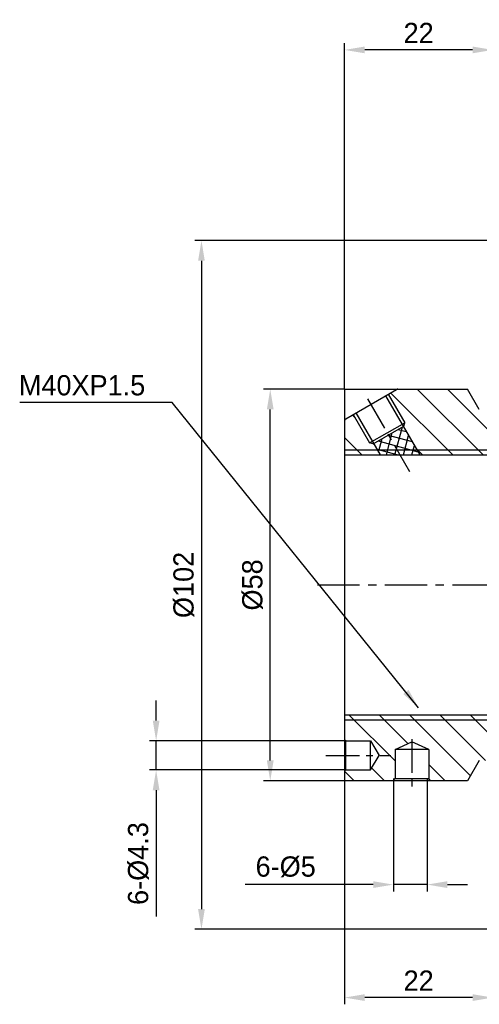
# Model space of a CAD drawing. Header units: millimetres. Extents: x -29 to 5648, y -387 to 3949.
# Tile 3 of 8: x 195 to 263, y 138 to 284. Entities that reach past the tile are written whole.
import ezdxf

# ---------------------------------------------------------------- set-up
doc = ezdxf.new("R2010")
doc.units = ezdxf.units.MM
doc.linetypes.add('CENTER', pattern=[2, 1.25, -0.25, 0.25, -0.25])
doc.layers.get('0').update_dxf_attribs({"linetype": 'CONTINUOUS'})
doc.layers.get('Defpoints').update_dxf_attribs({"linetype": 'CONTINUOUS'})
doc.layers.add('center', color=1, linetype='CENTER')
doc.layers.add('OUTLINE', color=7, linetype='CONTINUOUS')
doc.dimstyles.new('3', dxfattribs={"dimtxt": 3, "dimasz": 3, "dimexe": 1, "dimexo": 0, "dimgap": 1, "dimtad": 1, "dimdec": 3, "dimzin": 11, "dimdsep": 46, "dimtxsty": 'Standard', "dimcen": 0, "dimclrd": 5, "dimclre": 5, "dimclrt": 3, "dimadec": 0, "dimazin": 0, "dimtfac": 0.6, "dimtdec": 3, "dimtmove": 0, "dimatfit": 3, "dimfxl": 1.25, "dimtolj": 1, "dimtzin": 11, "dimarcsym": 0})

# ---------------------------------------------------------------- blocks, each defined once
blk = doc.blocks.new('*D4102')
at = {"color": 5, "lineweight": -2, "ltscale": 5}
for p, q in [((243.45, 229.58), (243.45, 280.81)), ((265.45, 251.58), (265.45, 280.81)), ((262.45, 279.81), (246.45, 279.81))]:
    blk.add_line(p, q, dxfattribs=at)
at = {"color": 5}
for points in [[(246.45, 280.31), (246.45, 279.31), (243.45, 279.81)], [(262.45, 279.31), (262.45, 280.31), (265.45, 279.81)]]:
    blk.add_solid(points, dxfattribs=at)
at = {"layer": 'Defpoints', "color": 0}
for p in [(243.45, 279.81), (265.45, 251.58), (243.45, 229.58)]:
    blk.add_point(p, dxfattribs=at)
at = {"color": 3, "ltscale": 5, "insert": (254.45, 282.32), "char_height": 3, "attachment_point": 5}
blk.add_mtext('\\A1;22', dxfattribs=at)
blk = doc.blocks.new('*D4105')
at = {"color": 5, "lineweight": -2, "ltscale": 5}
for p, q in [((243.45, 171.58), (243.45, 138.47)), ((265.45, 149.58), (265.45, 138.47)), ((262.45, 139.47), (246.45, 139.47))]:
    blk.add_line(p, q, dxfattribs=at)
at = {"color": 5}
for points in [[(246.45, 139.97), (246.45, 138.97), (243.45, 139.47)], [(262.45, 138.97), (262.45, 139.97), (265.45, 139.47)]]:
    blk.add_solid(points, dxfattribs=at)
at = {"layer": 'Defpoints', "color": 0}
for p in [(243.45, 171.58), (265.45, 149.58), (243.45, 139.47)]:
    blk.add_point(p, dxfattribs=at)
at = {"color": 3, "ltscale": 5, "insert": (254.45, 141.98), "char_height": 3, "attachment_point": 5}
blk.add_mtext('\\A1;22', dxfattribs=at)
blk = doc.blocks.new('*D4106')
at = {"color": 5, "lineweight": -2, "ltscale": 5}
for p, q in [((243.45, 229.58), (231.45, 229.58)), ((232.45, 174.58), (232.45, 226.58)), ((243.45, 171.58), (231.45, 171.58))]:
    blk.add_line(p, q, dxfattribs=at)
at = {"color": 5}
for points in [[(232.95, 226.58), (231.95, 226.58), (232.45, 229.58)], [(231.95, 174.58), (232.95, 174.58), (232.45, 171.58)]]:
    blk.add_solid(points, dxfattribs=at)
at = {"layer": 'Defpoints', "color": 0}
for p in [(232.45, 229.58), (243.45, 229.58), (243.45, 171.58)]:
    blk.add_point(p, dxfattribs=at)
at = {"color": 3, "ltscale": 5, "insert": (229.84, 200.58), "char_height": 3, "attachment_point": 5, "rotation": 90}
blk.add_mtext('\\A1;%%C58', dxfattribs=at)
blk = doc.blocks.new('*D4107')
at = {"color": 5, "lineweight": -2, "ltscale": 5}
for p, q in [((265.45, 251.58), (221.25, 251.58)), ((222.25, 248.58), (222.25, 152.58)), ((265.45, 149.58), (221.25, 149.58))]:
    blk.add_line(p, q, dxfattribs=at)
at = {"color": 5}
for points in [[(222.75, 248.58), (221.75, 248.58), (222.25, 251.58)], [(221.75, 152.58), (222.75, 152.58), (222.25, 149.58)]]:
    blk.add_solid(points, dxfattribs=at)
at = {"layer": 'Defpoints', "color": 0}
for p in [(265.45, 251.58), (222.25, 149.58), (265.45, 149.58)]:
    blk.add_point(p, dxfattribs=at)
at = {"color": 3, "ltscale": 5, "insert": (219.64, 200.58), "char_height": 3, "attachment_point": 5, "rotation": 90}
blk.add_mtext('\\A1;%%C102', dxfattribs=at)
blk = doc.blocks.new('*D4113')
at = {"layer": 'Defpoints', "color": 0}
for p in [(250.71, 171.92), (255.71, 171.92), (250.71, 156.2)]:
    blk.add_point(p, dxfattribs=at)
at = {"layer": 'OUTLINE', "color": 5, "lineweight": -2, "ltscale": 5}
for p, q in [((250.71, 171.92), (250.71, 155.2)), ((255.71, 171.92), (255.71, 155.2)), ((247.71, 156.2), (228.74, 156.2)), ((255.71, 156.2), (250.71, 156.2)), ((258.71, 156.2), (261.71, 156.2))]:
    blk.add_line(p, q, dxfattribs=at)
at = {"layer": 'OUTLINE', "color": 5}
for points in [[(247.71, 155.7), (247.71, 156.7), (250.71, 156.2)], [(258.71, 156.7), (258.71, 155.7), (255.71, 156.2)]]:
    blk.add_solid(points, dxfattribs=at)
at = {"layer": 'OUTLINE', "color": 3, "ltscale": 5, "insert": (234.74, 158.82), "char_height": 3, "attachment_point": 5}
blk.add_mtext('\\A1;6-%%c5', dxfattribs=at)
blk = doc.blocks.new('*D4114')
at = {"layer": 'Defpoints', "color": 0}
for p in [(215.53, 177.48), (243.45, 177.48), (243.45, 173.18)]:
    blk.add_point(p, dxfattribs=at)
at = {"layer": 'OUTLINE', "color": 5, "lineweight": -2, "ltscale": 5}
for p, q in [((215.53, 180.48), (215.53, 183.48)), ((243.45, 177.48), (214.53, 177.48)), ((215.53, 173.18), (215.53, 177.48)), ((243.45, 173.18), (214.53, 173.18)), ((215.53, 170.18), (215.53, 151.46))]:
    blk.add_line(p, q, dxfattribs=at)
at = {"layer": 'OUTLINE', "color": 5}
for points in [[(215.03, 180.48), (216.03, 180.48), (215.53, 177.48)], [(216.03, 170.18), (215.03, 170.18), (215.53, 173.18)]]:
    blk.add_solid(points, dxfattribs=at)
at = {"layer": 'OUTLINE', "color": 3, "ltscale": 5, "insert": (212.91, 159.32), "char_height": 3, "attachment_point": 5, "rotation": 90}
blk.add_mtext('\\A1;6-%%c4.3', dxfattribs=at)

msp = doc.modelspace()

# ---------------------------------------------------------------- hatches: boundary and pattern name
at = {"layer": 'OUTLINE', "ltscale": 5}
h = msp.add_hatch(dxfattribs=at)
h.set_pattern_fill('ANSI31', color=5, angle=90, style=0)
h.set_pattern_definition([(135, (-2793.8662, -758.939), (-2.245064, -2.245064), [])])
h.paths.add_polyline_path([(265.4457, 226.5813), (263.4457, 226.5813), (261.7137, 229.5813), (251.3404, 229.5813, 0.1316525), (251.1529, 229.5311), (249.9409, 228.8313), (252.3784, 224.6094), (252.2137, 223.9947), (254.1844, 220.5813), (265.4457, 220.5813)])
h.paths.add_polyline_path([(244.7448, 225.8313), (243.6332, 225.1896, 0.26794919), (243.4457, 224.8648), (243.4457, 220.5813), (248.2955, 220.5813), (247.7595, 221.5097), (247.6945, 221.4722), (247.1823, 221.6094)])
h.paths.add_polyline_path([(265.4457, 180.5813), (243.4457, 180.5813), (243.4457, 177.6711), (243.6784, 177.4813), (247.3031, 177.4813), (248.5906, 175.3313), (247.3031, 173.1813), (243.6784, 173.1813), (243.4457, 172.9915), (243.4457, 171.5813), (250.6677, 171.5813), (250.9457, 171.9177), (250.9457, 176.1926), (253.4457, 177.3234), (255.9457, 176.1926), (255.9457, 171.9177), (256.2237, 171.5813), (261.7137, 171.5813), (263.4457, 174.5813), (265.4457, 174.5813)])
h.paths.add_polyline_path([(265.4457, 181.3313), (243.4457, 181.3313), (243.4457, 180.5813), (265.4457, 180.5813)])
h.paths.add_polyline_path([(265.4457, 220.5813), (254.1844, 220.5813), (254.6175, 219.8313), (265.4457, 219.8313)])
h.paths.add_polyline_path([(248.2955, 220.5813), (243.4457, 220.5813), (243.4457, 219.8313), (248.7285, 219.8313)])
at = {"layer": 'OUTLINE'}
h = msp.add_hatch(dxfattribs=at)
h.set_pattern_fill('ANSI37', color=5, scale=9.75, angle=30, style=0)
h.set_pattern_definition([(75, (105.7422, 40.5853), (-1.177222, 0.315436), []), (165, (105.7422, 40.5853), (-0.315436, -1.177222), [])])
h.paths.add_polyline_path([(248.7285, 219.8313), (251.673, 219.8313), (249.9678, 222.7847), (247.7595, 221.5097)])
h.paths.add_polyline_path([(251.673, 219.8313), (254.6175, 219.8313), (252.1762, 224.0597), (249.9678, 222.7847)])

# ---------------------------------------------------------------- linework, layer by layer
at = {"layer": 'center', "ltscale": 4}
for p, q in [((246.8797, 228.1335), (253.0995, 217.3605)), ((253.4457, 177.7453), (253.4457, 170.3671)), ((240.6734, 175.3313), (250.3117, 175.3313))]:
    msp.add_line(p, q, dxfattribs=at)
at = {"layer": 'center', "ltscale": 5}
msp.add_line((239.4457, 200.5813), (376.4457, 200.5813), dxfattribs=at)
at = {"layer": 'OUTLINE'}
for p, q in [((243.4457, 229.5813), (243.4457, 171.5813)), ((243.4457, 229.5813), (261.7137, 229.5813)), ((243.6332, 225.1896), (251.1529, 229.5311)), ((263.4457, 226.5813), (261.7137, 229.5813)), ((249.5512, 228.6063), (254.6175, 219.8313)), ((249.9409, 228.8313), (252.3784, 224.6094)), ((245.1345, 226.0563), (248.7285, 219.8313)), ((244.7448, 225.8313), (247.1823, 221.6094)), ((247.1823, 221.6094), (252.3784, 224.6094)), ((252.2412, 224.0972), (252.3784, 224.6094)), ((247.6945, 221.4722), (252.2412, 224.0972)), ((247.6945, 221.4722), (247.1823, 221.6094)), ((243.4457, 219.8313), (265.4457, 219.8313)), ((243.4457, 181.3313), (265.4457, 181.3313)), ((243.4457, 177.6711), (243.6784, 177.4813)), ((243.6784, 177.4813), (247.3031, 177.4813)), ((243.6784, 173.1813), (243.6784, 177.4813)), ((247.3017, 177.4836), (248.5906, 175.3313)), ((247.3031, 173.1813), (247.3031, 177.4813)), ((250.9457, 176.1926), (253.4457, 177.3234)), ((255.9457, 176.1926), (253.4457, 177.3234)), ((247.3031, 173.1813), (248.5906, 175.3313)), ((250.9457, 176.1926), (250.9457, 171.9177)), ((255.9457, 176.1926), (250.9457, 176.1926)), ((255.9457, 176.1926), (255.9457, 171.9177)), ((263.4457, 174.5813), (261.7137, 171.5813)), ((243.4457, 172.9915), (243.6784, 173.1813)), ((243.6784, 173.1813), (247.3031, 173.1813)), ((261.7137, 171.5813), (243.4457, 171.5813)), ((250.6677, 171.5813), (250.9457, 171.9177)), ((250.9457, 171.9177), (255.9457, 171.9177)), ((256.2237, 171.5813), (255.9457, 171.9177))]:
    msp.add_line(p, q, dxfattribs=at)
at = {"layer": 'OUTLINE', "color": 5}
for p, q in [((243.4457, 220.5813), (265.4457, 220.5813)), ((243.4457, 180.5813), (265.4457, 180.5813))]:
    msp.add_line(p, q, dxfattribs=at)
at = {"layer": 'OUTLINE'}
for centre, start, end in [((251.3404, 229.2063), 90, 120), ((243.8207, 224.8648), 120, 180)]:
    msp.add_arc(centre, 0.375, start, end, dxfattribs=at)
for p in [(243.6784, 177.4813), (243.6784, 173.1813), (250.9457, 171.9177), (255.9457, 171.9177)]:
    msp.add_point(p, dxfattribs=at)

# ---------------------------------------------------------------- texts
at = {"color": 3, "ltscale": 5, "insert": (213.9154, 228.6076), "char_height": 3, "attachment_point": 9}
msp.add_mtext('M40XP1.5', dxfattribs=at)

# ---------------------------------------------------------------- dimensions: what is measured, and where the dimension line sits
at = {"ltscale": 5}
for base, p1, p2, picture, middle in [((243.4457, 279.8142), (265.4457, 251.5813), (243.4457, 229.5813), '*D4102', (254.4457, 282.3182)), ((243.4457, 139.4732), (265.4457, 149.5813), (243.4457, 171.5813), '*D4105', (254.4457, 141.9772))]:
    dim = msp.add_linear_dim(base=base, p1=p1, p2=p2, dimstyle='3', dxfattribs=at)
    dim.commit()
    dim.dimension.update_dxf_attribs({"geometry": picture, "text_midpoint": middle})
for base, p1, p2, picture, middle in [((222.2535, 149.5813), (265.4457, 251.5813), (265.4457, 149.5813), '*D4107', (219.6377, 200.5813)), ((232.4525, 229.5813), (243.4457, 171.5813), (243.4457, 229.5813), '*D4106', (229.8387, 200.5813))]:
    dim = msp.add_linear_dim(base=base, p1=p1, p2=p2, angle=90, text='%%C<>', dimstyle='3', dxfattribs=at)
    dim.commit()
    dim.dimension.update_dxf_attribs({"geometry": picture, "text_midpoint": middle})
at = {"layer": 'OUTLINE', "ltscale": 5}
dim = msp.add_linear_dim(base=(215.5307, 177.4813), p1=(243.4457, 173.1813), p2=(243.4457, 177.4813), angle=90, text='6-%%c<>', dimstyle='3', dxfattribs=at)
dim.commit()
dim.dimension.update_dxf_attribs({"geometry": '*D4114', "text_midpoint": (215.5307, 159.3224), "dimtype": 160})
dim = msp.add_linear_dim(base=(250.7131, 156.2015), p1=(255.7131, 171.9177), p2=(250.7131, 171.9177), text='6-%%c<>', dimstyle='3', dxfattribs=at)
dim.commit()
dim.dimension.update_dxf_attribs({"geometry": '*D4113', "text_midpoint": (234.7362, 156.2015), "dimtype": 160})

# ---------------------------------------------------------------- leaders
at = {"ltscale": 5, "annotation_type": 0, "has_hookline": 1, "hookline_direction": 1, "text_width": 18.6152}
msp.add_leader([(254.4457, 182.4009), (217.9154, 227.6076), (214.9154, 227.6076)], dimstyle='3', dxfattribs=at)

doc.saveas('drawing.dxf')
